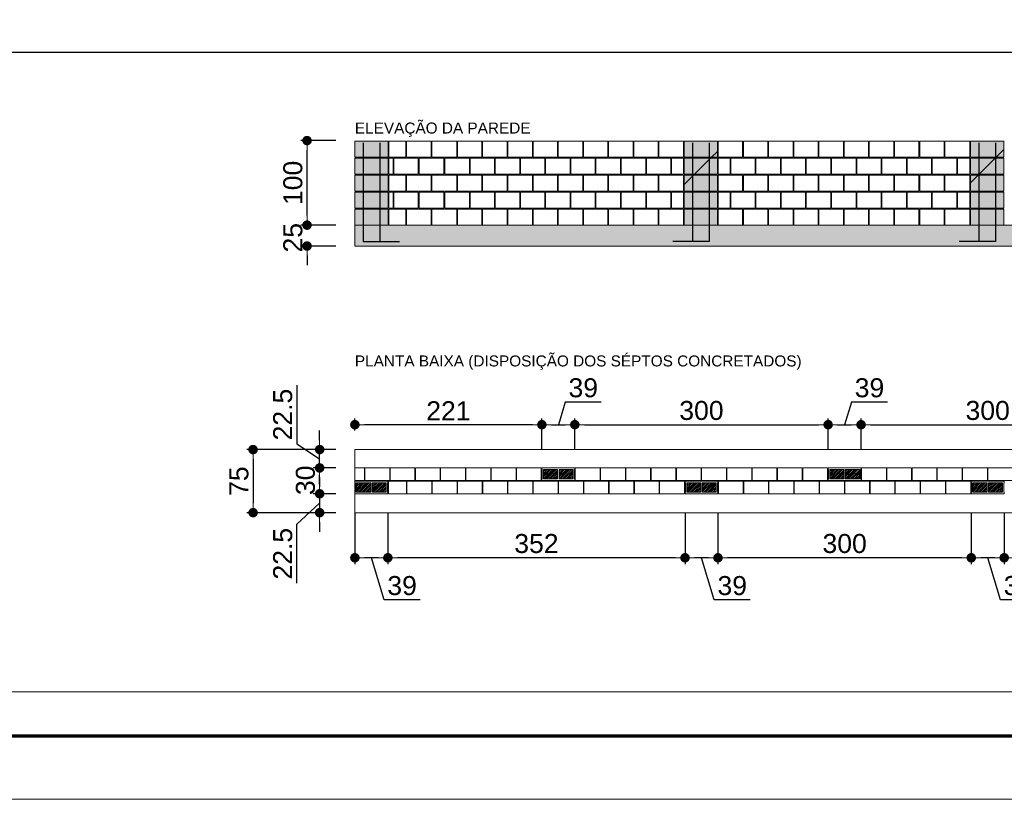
# Model space of a CAD drawing. Header units: millimetres. Extents: x 83 to 471, y -739 to 93.
# Tile 83 of 185: x 110 to 125, y -455 to -443. Entities that reach past the tile are written whole.
import ezdxf
from ezdxf.enums import TextEntityAlignment as Align

# ---------------------------------------------------------------- set-up
doc = ezdxf.new("R2010")
doc.units = ezdxf.units.MM
for name, color, linetype, lineweight in [('.', 7, 'Continuous', 5), ('__MAGNUS.Cota', 30, 'Continuous', 9), ('__MAGNUS.Margem', 7, 'Continuous', 70), ('__MAGNUS.Selo', 7, 'Continuous', 30), ('ALVEOLOS', 7, 'Continuous', 9), ('COTAS', 250, 'Continuous', 5), ('ELE_REF_NOME_PORTICO', 7, 'Continuous', 9), ('MEIA_PECA', 7, 'Continuous', 0), ('PECA_COMPLETA', 7, 'Continuous', 0), ('PECA_DE_PREENCHIMENTO', 7, 'Continuous', 0), ('PREEN_ALVEOLOS', 7, 'Continuous', 9), ('ROTULOS_VERTICAIS', 7, 'Continuous', 9), ('VIG_FACES', 186, 'Continuous', 9)]:
    doc.layers.add(name, color=color, linetype=linetype, lineweight=lineweight)
doc.styles.add('Arial', font='arial.ttf')
doc.styles.add('Arial Narrow', font='ARIALN.TTF')
doc.dimstyles.new('Copy of UM_75.000000', dxfattribs={"dimtxt": 0.3, "dimasz": 0.15, "dimexe": 0.1, "dimexo": 0.3, "dimgap": 0.07, "dimtad": 1, "dimdec": 0, "dimlfac": 75, "dimzin": 0, "dimdsep": 46, "dimtxsty": 'Arial', "dimblk": 'DOT', "dimcen": 0.09, "dimdle": 0.1, "dimclrd": 30, "dimclre": 30, "dimclrt": 7, "dimadec": 1, "dimazin": 2, "dimtfac": 1, "dimtdec": 0, "dimtofl": 0, "dimtmove": 0, "dimatfit": 3, "dimldrblk": 'DOT', "dimfxl": 1, "dimtolj": 1, "dimarcsym": 0})

# ---------------------------------------------------------------- blocks, each defined once
blk = doc.blocks.new('*U1864')
at = {"layer": '__MAGNUS.Margem', "linetype": 'Continuous'}
blk.add_line((-980.92, -2.28), (173.08, -2.28), dxfattribs=at)
at = {"layer": '__MAGNUS.Margem', "lineweight": 9}
blk.add_line((-1005.92, -12.28), (183.08, -12.28), dxfattribs=at)
at = {"layer": '__MAGNUS.Selo', "style": 'Arial Narrow', "width": 1}
for tag, height, p in [('PROPRIETÁRIO', 3.4, (17.21, 48.91)), ('EDIFICAÇÃORESIDENCIAL', 3.4, (17.21, 40.61)), ('ESTRUTURAL', 3.4, (17.8, 20.69)), ('ANTEPROJETO', 2.43, (111.69, 13.5)), ('ARQ01/01', 5.5, (139.44, 9.5)), ('INDICADA', 2.43, (111.53, 8))]:
    blk.add_attdef(tag, text='', height=height, dxfattribs=at).set_placement(p, align=Align.MIDDLE_LEFT)
at = {"layer": '__MAGNUS.Selo', "lineweight": 30, "flags": 104}
for tag, p in [('ENDEREÇODAOBRA', (17.21, 33.54)), ('ENDEREÇODAOBRA', (17.21, 27.87)), ('TÍTULO', (17.21, 10.8))]:
    blk.add_attdef(tag, text='', height=3.4, dxfattribs=at).set_placement(p, align=Align.MIDDLE_LEFT)
blk = doc.blocks.new('blocoss50')
at = {"layer": 'MEIA_PECA'}
for points in [[(-0.467, -0.268), (-0.467, -0.521), (-0.274, -0.521), (-0.274, -0.268), (-0.467, -0.268)], [(-0.467, -0.804), (-0.467, -1.057), (-0.274, -1.057), (-0.274, -0.804), (-0.467, -0.804)]]:
    blk.add_lwpolyline(points, close=True, dxfattribs=at)
at = {"layer": 'PECA_COMPLETA'}
for points in [[(-4.243, 0), (-4.243, -0.253), (-3.857, -0.253), (-3.857, 0), (-4.243, 0)], [(-3.846, 0), (-3.846, -0.253), (-3.459, -0.253), (-3.459, 0), (-3.846, 0)], [(-3.448, 0), (-3.448, -0.253), (-3.062, -0.253), (-3.062, 0), (-3.448, 0)], [(-3.051, 0), (-3.051, -0.253), (-2.664, -0.253), (-2.664, 0), (-3.051, 0)], [(-2.653, 0), (-2.653, -0.253), (-2.266, -0.253), (-2.266, 0), (-2.653, 0)], [(-2.256, 0), (-2.256, -0.253), (-1.869, -0.253), (-1.869, 0), (-2.256, 0)], [(-1.858, 0), (-1.858, -0.253), (-1.471, -0.253), (-1.471, 0), (-1.858, 0)], [(-1.461, 0), (-1.461, -0.253), (-1.074, -0.253), (-1.074, 0), (-1.461, 0)], [(-1.063, 0), (-1.063, -0.253), (-0.676, -0.253), (-0.676, 0), (-1.063, 0)], [(-0.666, 0), (-0.666, -0.253), (-0.274, -0.253), (-0.274, 0), (-0.666, 0)], [(-4.243, -0.268), (-4.243, -0.521), (-4.055, -0.521), (-4.055, -0.268)], [(-4.044, -0.268), (-4.044, -0.521), (-3.658, -0.521), (-3.658, -0.268), (-4.044, -0.268)], [(-3.647, -0.268), (-3.647, -0.521), (-3.26, -0.521), (-3.26, -0.268), (-3.647, -0.268)], [(-3.249, -0.268), (-3.249, -0.521), (-2.863, -0.521), (-2.863, -0.268), (-3.249, -0.268)], [(-2.852, -0.268), (-2.852, -0.521), (-2.465, -0.521), (-2.465, -0.268), (-2.852, -0.268)], [(-2.454, -0.268), (-2.454, -0.521), (-2.068, -0.521), (-2.068, -0.268), (-2.454, -0.268)], [(-2.057, -0.268), (-2.057, -0.521), (-1.67, -0.521), (-1.67, -0.268), (-2.057, -0.268)], [(-1.659, -0.268), (-1.659, -0.521), (-1.273, -0.521), (-1.273, -0.268), (-1.659, -0.268)], [(-1.262, -0.268), (-1.262, -0.521), (-0.875, -0.521), (-0.875, -0.268), (-1.262, -0.268)], [(-0.864, -0.268), (-0.864, -0.521), (-0.478, -0.521), (-0.478, -0.268), (-0.864, -0.268)], [(-4.243, -0.536), (-4.243, -0.789), (-3.857, -0.789), (-3.857, -0.536), (-4.243, -0.536)], [(-3.846, -0.536), (-3.846, -0.789), (-3.459, -0.789), (-3.459, -0.536), (-3.846, -0.536)], [(-3.448, -0.536), (-3.448, -0.789), (-3.062, -0.789), (-3.062, -0.536), (-3.448, -0.536)], [(-3.051, -0.536), (-3.051, -0.789), (-2.664, -0.789), (-2.664, -0.536), (-3.051, -0.536)], [(-2.653, -0.536), (-2.653, -0.789), (-2.266, -0.789), (-2.266, -0.536), (-2.653, -0.536)], [(-2.256, -0.536), (-2.256, -0.789), (-1.869, -0.789), (-1.869, -0.536), (-2.256, -0.536)], [(-1.858, -0.536), (-1.858, -0.789), (-1.471, -0.789), (-1.471, -0.536), (-1.858, -0.536)], [(-1.461, -0.536), (-1.461, -0.789), (-1.074, -0.789), (-1.074, -0.536), (-1.461, -0.536)], [(-1.063, -0.536), (-1.063, -0.789), (-0.676, -0.789), (-0.676, -0.536), (-1.063, -0.536)], [(-0.666, -0.536), (-0.666, -0.789), (-0.274, -0.789), (-0.274, -0.536), (-0.666, -0.536)], [(-4.243, -0.804), (-4.243, -1.057), (-4.055, -1.057), (-4.055, -0.804)], [(-4.044, -0.804), (-4.044, -1.057), (-3.658, -1.057), (-3.658, -0.804), (-4.044, -0.804)], [(-3.647, -0.804), (-3.647, -1.057), (-3.26, -1.057), (-3.26, -0.804), (-3.647, -0.804)], [(-3.249, -0.804), (-3.249, -1.057), (-2.863, -1.057), (-2.863, -0.804), (-3.249, -0.804)], [(-2.852, -0.804), (-2.852, -1.057), (-2.465, -1.057), (-2.465, -0.804), (-2.852, -0.804)], [(-2.454, -0.804), (-2.454, -1.057), (-2.068, -1.057), (-2.068, -0.804), (-2.454, -0.804)], [(-2.057, -0.804), (-2.057, -1.057), (-1.67, -1.057), (-1.67, -0.804), (-2.057, -0.804)], [(-1.659, -0.804), (-1.659, -1.057), (-1.273, -1.057), (-1.273, -0.804), (-1.659, -0.804)], [(-1.262, -0.804), (-1.262, -1.057), (-0.875, -1.057), (-0.875, -0.804), (-1.262, -0.804)], [(-0.864, -0.804), (-0.864, -1.057), (-0.478, -1.057), (-0.478, -0.804), (-0.864, -0.804)], [(-4.243, -1.072), (-4.243, -1.325), (-3.857, -1.325), (-3.857, -1.072), (-4.243, -1.072)], [(-3.846, -1.072), (-3.846, -1.325), (-3.459, -1.325), (-3.459, -1.072), (-3.846, -1.072)], [(-3.448, -1.072), (-3.448, -1.325), (-3.062, -1.325), (-3.062, -1.072), (-3.448, -1.072)], [(-3.051, -1.072), (-3.051, -1.325), (-2.664, -1.325), (-2.664, -1.072), (-3.051, -1.072)], [(-2.653, -1.072), (-2.653, -1.325), (-2.266, -1.325), (-2.266, -1.072), (-2.653, -1.072)], [(-2.256, -1.072), (-2.256, -1.325), (-1.869, -1.325), (-1.869, -1.072), (-2.256, -1.072)], [(-1.858, -1.072), (-1.858, -1.325), (-1.471, -1.325), (-1.471, -1.072), (-1.858, -1.072)], [(-1.461, -1.072), (-1.461, -1.325), (-1.074, -1.325), (-1.074, -1.072), (-1.461, -1.072)], [(-1.063, -1.072), (-1.063, -1.325), (-0.676, -1.325), (-0.676, -1.072), (-1.063, -1.072)], [(-0.666, -1.072), (-0.666, -1.325), (-0.274, -1.325), (-0.274, -1.072), (-0.666, -1.072)]]:
    blk.add_lwpolyline(points, close=True, dxfattribs=at)
blk = doc.blocks.new('prumada')
at = {"layer": '.'}
h = blk.add_hatch(dxfattribs=at)
h.set_pattern_fill('ANSI31', color=256)
h.paths.add_polyline_path([(-0.525, 0.789), (-0.525, 0.536), (0, 0.536), (0, 0.789), (-0.525, 0.789), (-0.525, 0.789)])
h.paths.add_polyline_path([(-0.525, 1.057), (-0.525, 0.804), (0, 0.804), (0, 1.057), (-0.525, 1.057), (-0.525, 1.057)])
h.paths.add_polyline_path([(-0.525, 0.521), (-0.525, 0.268), (0, 0.268), (0, 0.521), (-0.525, 0.521), (-0.525, 0.521)])
h.paths.add_polyline_path([(-0.525, 0.253), (-0.525, 0), (0, 0), (0, 0.253), (-0.525, 0.253), (-0.525, 0.253)])
h.paths.add_polyline_path([(-0.525, 1.325), (-0.525, 1.072), (0, 1.072), (0, 1.325), (-0.525, 1.325), (-0.525, 1.325)])
h = blk.add_hatch(color=254, dxfattribs=at)
h.dxf.hatch_style = 1
h.paths.add_polyline_path([(-0.525, 0.789), (-0.525, 0.536), (0, 0.536), (0, 0.789), (-0.525, 0.789), (-0.525, 0.789)])
h.paths.add_polyline_path([(-0.525, 1.057), (-0.525, 0.804), (0, 0.804), (0, 1.057), (-0.525, 1.057), (-0.525, 1.057)])
h.paths.add_polyline_path([(-0.525, 0.521), (-0.525, 0.268), (0, 0.268), (0, 0.521), (-0.525, 0.521), (-0.525, 0.521)])
h.paths.add_polyline_path([(-0.525, 0.253), (-0.525, 0), (0, 0), (0, 0.253), (-0.525, 0.253), (-0.525, 0.253)])
h.paths.add_polyline_path([(-0.525, 1.325), (-0.525, 1.072), (0, 1.072), (0, 1.325), (-0.525, 1.325), (-0.525, 1.325)])
for points in [[(-0.394, 1.3), (-0.394, -0.26), (-0.705, -0.26)], [(-0.131, 1.3), (-0.131, -0.26), (-0.442, -0.26)]]:
    blk.add_lwpolyline(points)
at = {"layer": 'PECA_COMPLETA'}
for points in [[(-0.525, 1.325), (-0.525, 1.072), (0, 1.072), (0, 1.325), (-0.525, 1.325)], [(-0.525, 1.057), (-0.525, 0.804), (0, 0.804), (0, 1.057), (-0.525, 1.057)], [(-0.525, 0.789), (-0.525, 0.536), (0, 0.536), (0, 0.789), (-0.525, 0.789)], [(-0.525, 0.521), (-0.525, 0.268), (0, 0.268), (0, 0.521), (-0.525, 0.521)], [(-0.525, 0.253), (-0.525, 0), (0, 0), (0, 0.253), (-0.525, 0.253)]]:
    blk.add_lwpolyline(points, close=True, dxfattribs=at)
blk = doc.blocks.new('G$C692C037D')
at = {"layer": 'PECA_COMPLETA'}
for points in [[(0.539, 0), (0.539, -0.253), (0.272, -0.253), (0.272, 0), (0.539, 0)], [(0.942, 0), (0.942, -0.253), (0.55, -0.253), (0.55, 0), (0.942, 0)], [(1.345, 0), (1.345, -0.253), (0.953, -0.253), (0.953, 0), (1.345, 0)], [(1.743, 0), (1.743, -0.253), (1.356, -0.253), (1.356, 0), (1.743, 0)], [(2.14, 0), (2.14, -0.253), (1.753, -0.253), (1.753, 0), (2.14, 0)], [(2.538, 0), (2.538, -0.253), (2.151, -0.253), (2.151, 0), (2.538, 0)], [(2.935, 0), (2.935, -0.253), (2.548, -0.253), (2.548, 0), (2.935, 0)], [(3.333, 0), (3.333, -0.253), (2.946, -0.253), (2.946, 0), (3.333, 0)], [(3.73, 0), (3.73, -0.253), (3.343, -0.253), (3.343, 0), (3.73, 0)], [(4.128, 0), (4.128, -0.253), (3.741, -0.253), (3.741, 0), (4.128, 0)], [(4.525, 0), (4.525, -0.253), (4.138, -0.253), (4.138, 0), (4.525, 0)], [(4.923, 0), (4.923, -0.253), (4.536, -0.253), (4.536, 0), (4.923, 0)], [(0.34, -0.268), (0.34, -0.521), (0.272, -0.521), (0.272, -0.268), (0.34, -0.268)], [(0.738, -0.268), (0.738, -0.521), (0.351, -0.521), (0.351, -0.268), (0.738, -0.268)], [(1.141, -0.268), (1.141, -0.521), (0.754, -0.521), (0.754, -0.268), (1.141, -0.268)], [(1.544, -0.268), (1.544, -0.521), (1.157, -0.521), (1.157, -0.268), (1.544, -0.268)], [(1.941, -0.268), (1.941, -0.521), (1.555, -0.521), (1.555, -0.268), (1.941, -0.268)], [(2.339, -0.268), (2.339, -0.521), (1.952, -0.521), (1.952, -0.268), (2.339, -0.268)], [(2.736, -0.268), (2.736, -0.521), (2.35, -0.521), (2.35, -0.268), (2.736, -0.268)], [(3.134, -0.268), (3.134, -0.521), (2.747, -0.521), (2.747, -0.268), (3.134, -0.268)], [(3.531, -0.268), (3.531, -0.521), (3.145, -0.521), (3.145, -0.268), (3.531, -0.268)], [(3.929, -0.268), (3.929, -0.521), (3.542, -0.521), (3.542, -0.268), (3.929, -0.268)], [(4.326, -0.268), (4.326, -0.521), (3.94, -0.521), (3.94, -0.268), (4.326, -0.268)], [(4.724, -0.268), (4.724, -0.521), (4.337, -0.521), (4.337, -0.268), (4.724, -0.268)], [(4.923, -0.268), (4.923, -0.521), (4.735, -0.521), (4.735, -0.268)], [(0.539, -0.536), (0.539, -0.789), (0.272, -0.789), (0.272, -0.536), (0.539, -0.536)], [(0.942, -0.536), (0.942, -0.789), (0.55, -0.789), (0.55, -0.536), (0.942, -0.536)], [(1.345, -0.536), (1.345, -0.789), (0.953, -0.789), (0.953, -0.536), (1.345, -0.536)], [(1.743, -0.536), (1.743, -0.789), (1.356, -0.789), (1.356, -0.536), (1.743, -0.536)], [(2.14, -0.536), (2.14, -0.789), (1.753, -0.789), (1.753, -0.536), (2.14, -0.536)], [(2.538, -0.536), (2.538, -0.789), (2.151, -0.789), (2.151, -0.536), (2.538, -0.536)], [(2.935, -0.536), (2.935, -0.789), (2.548, -0.789), (2.548, -0.536), (2.935, -0.536)], [(3.333, -0.536), (3.333, -0.789), (2.946, -0.789), (2.946, -0.536), (3.333, -0.536)], [(3.73, -0.536), (3.73, -0.789), (3.343, -0.789), (3.343, -0.536), (3.73, -0.536)], [(4.128, -0.536), (4.128, -0.789), (3.741, -0.789), (3.741, -0.536), (4.128, -0.536)], [(4.525, -0.536), (4.525, -0.789), (4.138, -0.789), (4.138, -0.536), (4.525, -0.536)], [(4.923, -0.536), (4.923, -0.789), (4.536, -0.789), (4.536, -0.536), (4.923, -0.536)], [(0.34, -0.804), (0.34, -1.057), (0.272, -1.057), (0.272, -0.804), (0.34, -0.804)], [(0.738, -0.804), (0.738, -1.057), (0.351, -1.057), (0.351, -0.804), (0.738, -0.804)], [(1.141, -0.804), (1.141, -1.057), (0.754, -1.057), (0.754, -0.804), (1.141, -0.804)], [(1.544, -0.804), (1.544, -1.057), (1.157, -1.057), (1.157, -0.804), (1.544, -0.804)], [(1.941, -0.804), (1.941, -1.057), (1.555, -1.057), (1.555, -0.804), (1.941, -0.804)], [(2.339, -0.804), (2.339, -1.057), (1.952, -1.057), (1.952, -0.804), (2.339, -0.804)], [(2.736, -0.804), (2.736, -1.057), (2.35, -1.057), (2.35, -0.804), (2.736, -0.804)], [(3.134, -0.804), (3.134, -1.057), (2.747, -1.057), (2.747, -0.804), (3.134, -0.804)], [(3.531, -0.804), (3.531, -1.057), (3.145, -1.057), (3.145, -0.804), (3.531, -0.804)], [(3.929, -0.804), (3.929, -1.057), (3.542, -1.057), (3.542, -0.804), (3.929, -0.804)], [(4.326, -0.804), (4.326, -1.057), (3.94, -1.057), (3.94, -0.804), (4.326, -0.804)], [(4.724, -0.804), (4.724, -1.057), (4.337, -1.057), (4.337, -0.804), (4.724, -0.804)], [(4.923, -0.804), (4.923, -1.057), (4.735, -1.057), (4.735, -0.804)], [(0.539, -1.072), (0.539, -1.325), (0.272, -1.325), (0.272, -1.072), (0.539, -1.072)], [(0.942, -1.072), (0.942, -1.325), (0.55, -1.325), (0.55, -1.072), (0.942, -1.072)], [(1.345, -1.072), (1.345, -1.325), (0.953, -1.325), (0.953, -1.072), (1.345, -1.072)], [(1.743, -1.072), (1.743, -1.325), (1.356, -1.325), (1.356, -1.072), (1.743, -1.072)], [(2.14, -1.072), (2.14, -1.325), (1.753, -1.325), (1.753, -1.072), (2.14, -1.072)], [(2.538, -1.072), (2.538, -1.325), (2.151, -1.325), (2.151, -1.072), (2.538, -1.072)], [(2.935, -1.072), (2.935, -1.325), (2.548, -1.325), (2.548, -1.072), (2.935, -1.072)], [(3.333, -1.072), (3.333, -1.325), (2.946, -1.325), (2.946, -1.072), (3.333, -1.072)], [(3.73, -1.072), (3.73, -1.325), (3.343, -1.325), (3.343, -1.072), (3.73, -1.072)], [(4.128, -1.072), (4.128, -1.325), (3.741, -1.325), (3.741, -1.072), (4.128, -1.072)], [(4.525, -1.072), (4.525, -1.325), (4.138, -1.325), (4.138, -1.072), (4.525, -1.072)], [(4.923, -1.072), (4.923, -1.325), (4.536, -1.325), (4.536, -1.072), (4.923, -1.072)]]:
    blk.add_lwpolyline(points, close=True, dxfattribs=at)
blk = doc.blocks.new('bloco 8 furos')
at = {"layer": 'PECA_COMPLETA'}
blk.add_lwpolyline([(0, 0.1), (0.392, 0.1), (0.392, -0.1), (0, -0.1)], close=True, dxfattribs=at)
blk = doc.blocks.new('*U4241')
blk.add_blockref('bloco 8 furos', (-0.196, 0))
blk = doc.blocks.new('*U4240')
at = {"color": 0, "linetype": 'ByBlock', "lineweight": -2, "transparency": 16777216}
for p in [(-3.589, 0), (-3.19, 0), (-2.792, 0), (-2.393, 0), (-1.994, 0), (-1.595, 0), (-1.196, 0), (-0.798, 0), (-0.399, 0), (0, 0)]:
    blk.add_blockref('*U4241', p, dxfattribs=at)
blk = doc.blocks.new('ghghghhfghfgh')
at = {"layer": 'ROTULOS_VERTICAIS'}
h = blk.add_hatch(color=256, dxfattribs=at)
edge = h.paths.add_edge_path(flags=0)
edge.add_arc((-0.438, -0.1), 0.0133, 0, 360)
h = blk.add_hatch(color=256, dxfattribs=at)
edge = h.paths.add_edge_path(flags=0)
edge.add_arc((-0.326, -0.1), 0.0133, 0, 360)
h = blk.add_hatch(color=256, dxfattribs=at)
edge = h.paths.add_edge_path(flags=0)
edge.add_arc((-0.194, -0.1), 0.0133, 0, 360)
h = blk.add_hatch(color=256, dxfattribs=at)
edge = h.paths.add_edge_path(flags=0)
edge.add_arc((-0.082, -0.1), 0.0133, 0, 360)
at = {"layer": 'ALVEOLOS'}
for p, q in [((-0.52, 0), (0, 0)), ((0, -0.2), (-0.52, -0.2))]:
    blk.add_line(p, q, dxfattribs=at)
for points in [[(-0.52, 0), (-0.52, -0.027), (-0.513, -0.027), (-0.513, -0.173)], [(0, 0), (0, -0.027), (-0.007, -0.027), (-0.007, -0.173)], [(-0.52, -0.2), (-0.52, -0.173), (-0.513, -0.173)], [(0, -0.2), (0, -0.173), (-0.007, -0.173)]]:
    blk.add_lwpolyline(points, dxfattribs=at)
for points in [[(-0.493, -0.173), (-0.271, -0.173), (-0.271, -0.027), (-0.493, -0.027)], [(-0.249, -0.173), (-0.027, -0.173), (-0.027, -0.027), (-0.249, -0.027)]]:
    blk.add_lwpolyline(points, close=True, dxfattribs=at)
at = {"layer": 'PREEN_ALVEOLOS'}
for p, q in [((-0.493, -0.142), (-0.378, -0.027)), ((-0.493, -0.086), (-0.434, -0.027)), ((-0.493, -0.029), (-0.491, -0.027)), ((-0.493, -0.057), (-0.463, -0.027)), ((-0.493, -0.114), (-0.406, -0.027)), ((-0.493, -0.171), (-0.349, -0.027)), ((-0.468, -0.173), (-0.321, -0.027)), ((-0.44, -0.173), (-0.293, -0.027)), ((-0.411, -0.173), (-0.271, -0.033)), ((-0.383, -0.173), (-0.271, -0.061)), ((-0.355, -0.173), (-0.271, -0.089)), ((-0.326, -0.173), (-0.271, -0.118)), ((-0.298, -0.173), (-0.271, -0.146)), ((-0.249, -0.142), (-0.134, -0.027)), ((-0.249, -0.086), (-0.19, -0.027)), ((-0.249, -0.029), (-0.247, -0.027)), ((-0.249, -0.057), (-0.219, -0.027)), ((-0.249, -0.114), (-0.162, -0.027)), ((-0.249, -0.171), (-0.105, -0.027)), ((-0.224, -0.173), (-0.077, -0.027)), ((-0.196, -0.173), (-0.049, -0.027)), ((-0.167, -0.173), (-0.027, -0.033)), ((-0.139, -0.173), (-0.027, -0.061)), ((-0.111, -0.173), (-0.027, -0.089)), ((-0.082, -0.173), (-0.027, -0.118)), ((-0.054, -0.173), (-0.027, -0.146))]:
    blk.add_line(p, q, dxfattribs=at)
at = {"layer": 'ROTULOS_VERTICAIS'}
for centre in [(-0.438, -0.1), (-0.326, -0.1), (-0.194, -0.1), (-0.082, -0.1)]:
    blk.add_circle(centre, 0.0133, dxfattribs=at)
blk = doc.blocks.new('*U4243')
blk.add_blockref('bloco 8 furos', (-0.196, 0))
blk = doc.blocks.new('*U4242')
at = {"color": 0, "linetype": 'ByBlock', "lineweight": -2, "transparency": 16777216}
for p in [(-3.589, 0), (-3.19, 0), (-2.792, 0), (-2.393, 0), (-1.994, 0), (-1.595, 0), (-1.196, 0), (-0.798, 0), (-0.399, 0), (0, 0)]:
    blk.add_blockref('*U4243', p, dxfattribs=at)
blk = doc.blocks.new('_DOT')
at = {"layer": '__MAGNUS.Cota', "linetype": 'ByBlock'}
blk.add_line((-0.5, 0), (-1, 0), dxfattribs=at)
at = {"layer": '__MAGNUS.Cota', "linetype": 'ByBlock', "const_width": 0.5}
blk.add_lwpolyline([(-0.25, 0, 1), (0.25, 0, 1)], format="xyb", close=True, dxfattribs=at)
blk = doc.blocks.new('*D4297')
at = {"layer": 'COTAS', "color": 30, "lineweight": -2}
for p, q in [((125.112, -450.876), (125.112, -451.686)), ((129.109, -450.876), (129.109, -451.686)), ((128.959, -451.586), (125.262, -451.586))]:
    blk.add_line(p, q, dxfattribs=at)
at = {"layer": 'Defpoints', "color": 0}
for p in [(125.112, -450.576), (129.109, -450.576), (125.112, -451.586)]:
    blk.add_point(p, dxfattribs=at)
at = {"layer": 'COTAS', "color": 30, "linetype": 'ByBlock', "lineweight": -2, "xscale": 0.15, "yscale": 0.15, "zscale": 0.15, "rotation": 180}
blk.add_blockref('_DOT', (125.112, -451.586), dxfattribs=at)
at = {"layer": 'COTAS', "color": 30, "linetype": 'ByBlock', "lineweight": -2, "xscale": 0.15, "yscale": 0.15, "zscale": 0.15}
blk.add_blockref('_DOT', (129.109, -451.586), dxfattribs=at)
at = {"layer": 'COTAS', "color": 7, "insert": (127.111, -451.363), "char_height": 0.3, "attachment_point": 5, "style": 'Arial'}
blk.add_mtext('\\A1;300', dxfattribs=at)
blk = doc.blocks.new('*D4298')
at = {"layer": 'COTAS', "color": 30, "lineweight": -2}
for p, q in [((124.592, -450.876), (124.592, -451.686)), ((125.112, -450.876), (125.112, -451.686)), ((124.962, -451.586), (124.742, -451.586)), ((125.052, -452.251), (124.852, -451.586)), ((125.622, -452.251), (125.052, -452.251))]:
    blk.add_line(p, q, dxfattribs=at)
at = {"layer": 'Defpoints', "color": 0}
for p in [(124.592, -450.576), (125.112, -450.576), (124.592, -451.586)]:
    blk.add_point(p, dxfattribs=at)
at = {"layer": 'COTAS', "color": 30, "linetype": 'ByBlock', "lineweight": -2, "xscale": 0.15, "yscale": 0.15, "zscale": 0.15, "rotation": 180}
blk.add_blockref('_DOT', (124.592, -451.586), dxfattribs=at)
at = {"layer": 'COTAS', "color": 30, "linetype": 'ByBlock', "lineweight": -2, "xscale": 0.15, "yscale": 0.15, "zscale": 0.15}
blk.add_blockref('_DOT', (125.112, -451.586), dxfattribs=at)
at = {"layer": 'COTAS', "color": 7, "insert": (125.337, -452.027), "char_height": 0.3, "attachment_point": 5, "style": 'Arial'}
blk.add_mtext('\\A1;39', dxfattribs=at)
blk = doc.blocks.new('*D4299')
at = {"layer": 'COTAS', "color": 30, "lineweight": -2}
for p, q in [((120.595, -450.876), (120.595, -451.686)), ((124.592, -450.876), (124.592, -451.686)), ((124.442, -451.586), (120.745, -451.586))]:
    blk.add_line(p, q, dxfattribs=at)
at = {"layer": 'Defpoints', "color": 0}
for p in [(120.595, -450.576), (124.592, -450.576), (120.595, -451.586)]:
    blk.add_point(p, dxfattribs=at)
at = {"layer": 'COTAS', "color": 30, "linetype": 'ByBlock', "lineweight": -2, "xscale": 0.15, "yscale": 0.15, "zscale": 0.15, "rotation": 180}
blk.add_blockref('_DOT', (120.595, -451.586), dxfattribs=at)
at = {"layer": 'COTAS', "color": 30, "linetype": 'ByBlock', "lineweight": -2, "xscale": 0.15, "yscale": 0.15, "zscale": 0.15}
blk.add_blockref('_DOT', (124.592, -451.586), dxfattribs=at)
at = {"layer": 'COTAS', "color": 7, "insert": (122.594, -451.363), "char_height": 0.3, "attachment_point": 5, "style": 'Arial'}
blk.add_mtext('\\A1;300', dxfattribs=at)
blk = doc.blocks.new('*D4300')
at = {"layer": 'COTAS', "color": 30, "lineweight": -2}
for p, q in [((120.075, -450.876), (120.075, -451.686)), ((120.595, -450.876), (120.595, -451.686)), ((120.445, -451.586), (120.225, -451.586)), ((120.535, -452.251), (120.335, -451.586)), ((121.105, -452.251), (120.535, -452.251))]:
    blk.add_line(p, q, dxfattribs=at)
at = {"layer": 'Defpoints', "color": 0}
for p in [(120.075, -450.576), (120.595, -450.576), (120.075, -451.586)]:
    blk.add_point(p, dxfattribs=at)
at = {"layer": 'COTAS', "color": 30, "linetype": 'ByBlock', "lineweight": -2, "xscale": 0.15, "yscale": 0.15, "zscale": 0.15, "rotation": 180}
blk.add_blockref('_DOT', (120.075, -451.586), dxfattribs=at)
at = {"layer": 'COTAS', "color": 30, "linetype": 'ByBlock', "lineweight": -2, "xscale": 0.15, "yscale": 0.15, "zscale": 0.15}
blk.add_blockref('_DOT', (120.595, -451.586), dxfattribs=at)
at = {"layer": 'COTAS', "color": 7, "insert": (120.82, -452.027), "char_height": 0.3, "attachment_point": 5, "style": 'Arial'}
blk.add_mtext('\\A1;39', dxfattribs=at)
blk = doc.blocks.new('*D4301')
at = {"layer": 'COTAS', "color": 30, "lineweight": -2}
for p, q in [((115.385, -450.876), (115.385, -451.686)), ((120.075, -450.876), (120.075, -451.686)), ((119.925, -451.586), (115.535, -451.586))]:
    blk.add_line(p, q, dxfattribs=at)
at = {"layer": 'Defpoints', "color": 0}
for p in [(115.385, -450.576), (120.075, -450.576), (115.385, -451.586)]:
    blk.add_point(p, dxfattribs=at)
at = {"layer": 'COTAS', "color": 30, "linetype": 'ByBlock', "lineweight": -2, "xscale": 0.15, "yscale": 0.15, "zscale": 0.15, "rotation": 180}
blk.add_blockref('_DOT', (115.385, -451.586), dxfattribs=at)
at = {"layer": 'COTAS', "color": 30, "linetype": 'ByBlock', "lineweight": -2, "xscale": 0.15, "yscale": 0.15, "zscale": 0.15}
blk.add_blockref('_DOT', (120.075, -451.586), dxfattribs=at)
at = {"layer": 'COTAS', "color": 7, "insert": (117.73, -451.363), "char_height": 0.3, "attachment_point": 5, "style": 'Arial'}
blk.add_mtext('\\A1;352', dxfattribs=at)
blk = doc.blocks.new('*D4302')
at = {"layer": 'COTAS', "color": 30, "lineweight": -2}
for p, q in [((114.865, -450.876), (114.865, -451.686)), ((115.385, -450.876), (115.385, -451.686)), ((115.235, -451.586), (115.015, -451.586)), ((115.325, -452.251), (115.125, -451.586)), ((115.895, -452.251), (115.325, -452.251))]:
    blk.add_line(p, q, dxfattribs=at)
at = {"layer": 'Defpoints', "color": 0}
for p in [(114.865, -450.576), (115.385, -450.576), (114.865, -451.586)]:
    blk.add_point(p, dxfattribs=at)
at = {"layer": 'COTAS', "color": 30, "linetype": 'ByBlock', "lineweight": -2, "xscale": 0.15, "yscale": 0.15, "zscale": 0.15, "rotation": 180}
blk.add_blockref('_DOT', (114.865, -451.586), dxfattribs=at)
at = {"layer": 'COTAS', "color": 30, "linetype": 'ByBlock', "lineweight": -2, "xscale": 0.15, "yscale": 0.15, "zscale": 0.15}
blk.add_blockref('_DOT', (115.385, -451.586), dxfattribs=at)
at = {"layer": 'COTAS', "color": 7, "insert": (115.61, -452.027), "char_height": 0.3, "attachment_point": 5, "style": 'Arial'}
blk.add_mtext('\\A1;39', dxfattribs=at)
blk = doc.blocks.new('*D4305')
at = {"layer": 'COTAS', "color": 30, "lineweight": -2}
for p, q in [((118.183, -449.127), (118.076, -449.485)), ((118.754, -449.127), (118.183, -449.127)), ((117.816, -449.868), (117.816, -449.385)), ((117.966, -449.485), (118.186, -449.485)), ((118.336, -449.868), (118.336, -449.385))]:
    blk.add_line(p, q, dxfattribs=at)
at = {"layer": 'Defpoints', "color": 0}
for p in [(118.336, -449.485), (117.816, -450.168), (118.336, -450.168)]:
    blk.add_point(p, dxfattribs=at)
at = {"layer": 'COTAS', "color": 30, "linetype": 'ByBlock', "lineweight": -2, "xscale": 0.15, "yscale": 0.15, "zscale": 0.15, "rotation": 180}
blk.add_blockref('_DOT', (117.816, -449.485), dxfattribs=at)
at = {"layer": 'COTAS', "color": 30, "linetype": 'ByBlock', "lineweight": -2, "xscale": 0.15, "yscale": 0.15, "zscale": 0.15}
blk.add_blockref('_DOT', (118.336, -449.485), dxfattribs=at)
at = {"layer": 'COTAS', "color": 7, "insert": (118.469, -448.904), "char_height": 0.3, "attachment_point": 5, "style": 'Arial'}
blk.add_mtext('\\A1;39', dxfattribs=at)
blk = doc.blocks.new('*D4306')
at = {"layer": 'COTAS', "color": 30, "lineweight": -2}
for p, q in [((118.336, -449.868), (118.336, -449.385)), ((118.486, -449.485), (122.183, -449.485)), ((122.333, -449.868), (122.333, -449.385))]:
    blk.add_line(p, q, dxfattribs=at)
at = {"layer": 'Defpoints', "color": 0}
for p in [(122.333, -449.485), (118.336, -450.168), (122.333, -450.168)]:
    blk.add_point(p, dxfattribs=at)
at = {"layer": 'COTAS', "color": 30, "linetype": 'ByBlock', "lineweight": -2, "xscale": 0.15, "yscale": 0.15, "zscale": 0.15, "rotation": 180}
blk.add_blockref('_DOT', (118.336, -449.485), dxfattribs=at)
at = {"layer": 'COTAS', "color": 30, "linetype": 'ByBlock', "lineweight": -2, "xscale": 0.15, "yscale": 0.15, "zscale": 0.15}
blk.add_blockref('_DOT', (122.333, -449.485), dxfattribs=at)
at = {"layer": 'COTAS', "color": 7, "insert": (120.334, -449.262), "char_height": 0.3, "attachment_point": 5, "style": 'Arial'}
blk.add_mtext('\\A1;300', dxfattribs=at)
blk = doc.blocks.new('*D4307')
at = {"layer": 'COTAS', "color": 30, "lineweight": -2}
for p, q in [((122.7, -449.127), (122.593, -449.485)), ((123.271, -449.127), (122.7, -449.127)), ((122.333, -449.868), (122.333, -449.385)), ((122.483, -449.485), (122.703, -449.485)), ((122.853, -449.868), (122.853, -449.385))]:
    blk.add_line(p, q, dxfattribs=at)
at = {"layer": 'Defpoints', "color": 0}
for p in [(122.853, -449.485), (122.333, -450.168), (122.853, -450.168)]:
    blk.add_point(p, dxfattribs=at)
at = {"layer": 'COTAS', "color": 30, "linetype": 'ByBlock', "lineweight": -2, "xscale": 0.15, "yscale": 0.15, "zscale": 0.15, "rotation": 180}
blk.add_blockref('_DOT', (122.333, -449.485), dxfattribs=at)
at = {"layer": 'COTAS', "color": 30, "linetype": 'ByBlock', "lineweight": -2, "xscale": 0.15, "yscale": 0.15, "zscale": 0.15}
blk.add_blockref('_DOT', (122.853, -449.485), dxfattribs=at)
at = {"layer": 'COTAS', "color": 7, "insert": (122.986, -448.904), "char_height": 0.3, "attachment_point": 5, "style": 'Arial'}
blk.add_mtext('\\A1;39', dxfattribs=at)
blk = doc.blocks.new('*D4308')
at = {"layer": 'COTAS', "color": 30, "lineweight": -2}
for p, q in [((122.853, -449.868), (122.853, -449.385)), ((123.003, -449.485), (126.7, -449.485)), ((126.85, -449.868), (126.85, -449.385))]:
    blk.add_line(p, q, dxfattribs=at)
at = {"layer": 'Defpoints', "color": 0}
for p in [(126.85, -449.485), (122.853, -450.168), (126.85, -450.168)]:
    blk.add_point(p, dxfattribs=at)
at = {"layer": 'COTAS', "color": 30, "linetype": 'ByBlock', "lineweight": -2, "xscale": 0.15, "yscale": 0.15, "zscale": 0.15, "rotation": 180}
blk.add_blockref('_DOT', (122.853, -449.485), dxfattribs=at)
at = {"layer": 'COTAS', "color": 30, "linetype": 'ByBlock', "lineweight": -2, "xscale": 0.15, "yscale": 0.15, "zscale": 0.15}
blk.add_blockref('_DOT', (126.85, -449.485), dxfattribs=at)
at = {"layer": 'COTAS', "color": 7, "insert": (124.851, -449.262), "char_height": 0.3, "attachment_point": 5, "style": 'Arial'}
blk.add_mtext('\\A1;300', dxfattribs=at)
blk = doc.blocks.new('*U4271')
blk.add_blockref('bloco 8 furos', (-0.196, 0))
blk = doc.blocks.new('*U4270')
at = {"color": 0, "linetype": 'ByBlock', "lineweight": -2, "transparency": 16777216}
for p in [(-3.589, 0), (-3.19, 0), (-2.792, 0), (-2.393, 0), (-1.994, 0), (-1.595, 0), (-1.196, 0), (-0.798, 0), (-0.399, 0), (0, 0)]:
    blk.add_blockref('*U4271', p, dxfattribs=at)
blk = doc.blocks.new('*D4340')
at = {"layer": 'COTAS', "color": 30, "lineweight": -2}
for p, q in [((114.865, -449.578), (114.865, -449.385)), ((117.666, -449.485), (115.015, -449.485)), ((117.816, -449.868), (117.816, -449.385))]:
    blk.add_line(p, q, dxfattribs=at)
at = {"layer": 'Defpoints', "color": 0}
for p in [(114.865, -449.485), (114.865, -449.878), (117.816, -450.168)]:
    blk.add_point(p, dxfattribs=at)
at = {"layer": 'COTAS', "color": 30, "linetype": 'ByBlock', "lineweight": -2, "xscale": 0.15, "yscale": 0.15, "zscale": 0.15, "rotation": 180}
blk.add_blockref('_DOT', (114.865, -449.485), dxfattribs=at)
at = {"layer": 'COTAS', "color": 30, "linetype": 'ByBlock', "lineweight": -2, "xscale": 0.15, "yscale": 0.15, "zscale": 0.15}
blk.add_blockref('_DOT', (117.816, -449.485), dxfattribs=at)
at = {"layer": 'COTAS', "color": 7, "insert": (116.341, -449.265), "char_height": 0.3, "attachment_point": 5, "style": 'Arial'}
blk.add_mtext('\\A1;221', dxfattribs=at)
blk = doc.blocks.new('*D4345')
at = {"layer": 'COTAS', "color": 30, "lineweight": -2}
for p, q in [((114.309, -450.018), (114.309, -449.868)), ((114.565, -450.168), (114.209, -450.168)), ((114.565, -450.576), (114.209, -450.576)), ((114.309, -450.726), (114.309, -450.876))]:
    blk.add_line(p, q, dxfattribs=at)
at = {"layer": 'Defpoints', "color": 0}
for p in [(114.865, -450.168), (114.309, -450.576), (114.865, -450.576)]:
    blk.add_point(p, dxfattribs=at)
at = {"layer": 'COTAS', "color": 30, "linetype": 'ByBlock', "lineweight": -2, "xscale": 0.15, "yscale": 0.15, "zscale": 0.15}
for p, rotation in [((114.309, -450.168), 270), ((114.309, -450.576), 90)]:
    blk.add_blockref('_DOT', p, dxfattribs=dict(at, rotation=rotation))
at = {"layer": 'COTAS', "color": 7, "insert": (114.085, -450.363), "char_height": 0.3, "attachment_point": 5, "rotation": 90, "style": 'Arial'}
blk.add_mtext('\\A1;\\A1;30', dxfattribs=at)
blk = doc.blocks.new('*D4346')
at = {"layer": 'COTAS', "color": 30, "lineweight": -2}
for p, q in [((114.565, -449.878), (113.158, -449.878)), ((113.258, -450.028), (113.258, -450.724)), ((114.565, -450.874), (113.158, -450.874))]:
    blk.add_line(p, q, dxfattribs=at)
at = {"layer": 'Defpoints', "color": 0}
for p in [(114.865, -449.878), (113.258, -450.874), (114.865, -450.874)]:
    blk.add_point(p, dxfattribs=at)
at = {"layer": 'COTAS', "color": 30, "linetype": 'ByBlock', "lineweight": -2, "xscale": 0.15, "yscale": 0.15, "zscale": 0.15}
for p, rotation in [((113.258, -449.878), 90), ((113.258, -450.874), 270)]:
    blk.add_blockref('_DOT', p, dxfattribs=dict(at, rotation=rotation))
at = {"layer": 'COTAS', "color": 7, "insert": (113.036, -450.376), "char_height": 0.3, "attachment_point": 5, "rotation": 90, "style": 'Arial'}
blk.add_mtext('\\A1;75', dxfattribs=at)
blk = doc.blocks.new('*D4347')
at = {"layer": 'COTAS', "color": 30, "lineweight": -2}
for p, q in [((113.95, -448.862), (113.95, -449.789)), ((114.309, -449.728), (114.309, -449.578)), ((113.95, -449.789), (114.309, -450.023)), ((114.565, -449.878), (114.209, -449.878)), ((114.309, -450.168), (114.309, -449.878)), ((114.565, -450.168), (114.209, -450.168)), ((114.309, -450.318), (114.309, -450.468))]:
    blk.add_line(p, q, dxfattribs=at)
at = {"layer": 'Defpoints', "color": 0}
for p in [(114.309, -449.878), (114.865, -449.878), (114.865, -450.168)]:
    blk.add_point(p, dxfattribs=at)
at = {"layer": 'COTAS', "color": 30, "linetype": 'ByBlock', "lineweight": -2, "xscale": 0.15, "yscale": 0.15, "zscale": 0.15}
for p, rotation in [((114.309, -449.878), 270), ((114.309, -450.168), 90)]:
    blk.add_blockref('_DOT', p, dxfattribs=dict(at, rotation=rotation))
at = {"layer": 'COTAS', "color": 7, "insert": (113.727, -449.325), "char_height": 0.3, "attachment_point": 5, "rotation": 90, "style": 'Arial'}
blk.add_mtext('\\A1;\\A1;22.5', dxfattribs=at)
blk = doc.blocks.new('*D4348')
at = {"layer": 'COTAS', "color": 30, "lineweight": -2}
for p, q in [((114.309, -450.426), (114.309, -450.276)), ((114.565, -450.576), (114.209, -450.576)), ((114.309, -450.576), (114.309, -450.874)), ((113.95, -451.058), (114.309, -450.725)), ((114.565, -450.874), (114.209, -450.874)), ((113.95, -451.985), (113.95, -451.058)), ((114.309, -451.024), (114.309, -451.174))]:
    blk.add_line(p, q, dxfattribs=at)
at = {"layer": 'Defpoints', "color": 0}
for p in [(114.865, -450.576), (114.309, -450.874), (114.865, -450.874)]:
    blk.add_point(p, dxfattribs=at)
at = {"layer": 'COTAS', "color": 30, "linetype": 'ByBlock', "lineweight": -2, "xscale": 0.15, "yscale": 0.15, "zscale": 0.15}
for p, rotation in [((114.309, -450.576), 270), ((114.309, -450.874), 90)]:
    blk.add_blockref('_DOT', p, dxfattribs=dict(at, rotation=rotation))
at = {"layer": 'COTAS', "color": 7, "insert": (113.727, -451.522), "char_height": 0.3, "attachment_point": 5, "rotation": 90, "style": 'Arial'}
blk.add_mtext('\\A1;\\A1;22.5', dxfattribs=at)
blk = doc.blocks.new('*D4351')
at = {"layer": 'COTAS', "color": 30, "lineweight": -2}
for p, q in [((114.11, -446.184), (114.11, -446.034)), ((114.565, -446.334), (114.01, -446.334)), ((114.565, -446.664), (114.01, -446.664)), ((114.11, -446.814), (114.11, -446.964))]:
    blk.add_line(p, q, dxfattribs=at)
at = {"layer": 'Defpoints', "color": 0}
for p in [(114.11, -446.334), (114.865, -446.334), (114.865, -446.664)]:
    blk.add_point(p, dxfattribs=at)
at = {"layer": 'COTAS', "color": 30, "linetype": 'ByBlock', "lineweight": -2, "xscale": 0.15, "yscale": 0.15, "zscale": 0.15}
for p, rotation in [((114.11, -446.334), 270), ((114.11, -446.664), 90)]:
    blk.add_blockref('_DOT', p, dxfattribs=dict(at, rotation=rotation))
at = {"layer": 'COTAS', "color": 7, "insert": (113.887, -446.533), "char_height": 0.3, "attachment_point": 5, "rotation": 90, "style": 'Arial'}
blk.add_mtext('\\A1;25', dxfattribs=at)
blk = doc.blocks.new('*D4352')
at = {"layer": 'COTAS', "color": 30, "lineweight": -2}
for p, q in [((114.565, -444.999), (114.01, -444.999)), ((114.11, -446.184), (114.11, -445.149)), ((114.565, -446.334), (114.01, -446.334))]:
    blk.add_line(p, q, dxfattribs=at)
at = {"layer": 'Defpoints', "color": 0}
for p in [(114.11, -444.999), (114.865, -444.999), (114.865, -446.334)]:
    blk.add_point(p, dxfattribs=at)
at = {"layer": 'COTAS', "color": 30, "linetype": 'ByBlock', "lineweight": -2, "xscale": 0.15, "yscale": 0.15, "zscale": 0.15}
for p, rotation in [((114.11, -444.999), 90), ((114.11, -446.334), 270)]:
    blk.add_blockref('_DOT', p, dxfattribs=dict(at, rotation=rotation))
at = {"layer": 'COTAS', "color": 7, "insert": (113.887, -445.667), "char_height": 0.3, "attachment_point": 5, "rotation": 90, "style": 'Arial'}
blk.add_mtext('\\A1;100', dxfattribs=at)

msp = doc.modelspace()

# ---------------------------------------------------------------- hatches: boundary and pattern name
at = {"layer": '.', "lineweight": 0}
h = msp.add_hatch(dxfattribs=at)
h.set_pattern_fill('AR-CONC', color=256, scale=0.0015)
h.set_pattern_definition([(50, (22.54854, -189.71768), (0.273277, -0.02390863), [0.028575, -0.314325]), (355, (22.54854, -189.71768), (-0.05286513, 0.28658527), [0.02286, -0.25146088]), (100.45144, (22.57132, -189.71967), (0.22041187, 0.26267663), [0.02428501, -0.26713537]), (46.1842, (22.54854, -189.64148), (0.40661856, -0.0630635), [0.0428625, -0.4714875]), (96.63556, (22.58243, -189.64673), (0.3561062, 0.3711392), [0.03642753, -0.4007034]), (351.18415, (22.54854, -189.64148), (0.3561062, 0.3711392), [0.03428995, -0.3771896]), (21, (22.58664, -189.66053), (0.22742159, -0.1533978), [0.028575, -0.314325]), (326, (22.58664, -189.66053), (0.09270304, 0.27628195), [0.02286, -0.25146]), (71.45144, (22.6056, -189.6733), (0.32012463, 0.12288415), [0.02428501, -0.2671349]), (37.5, (22.54854, -189.71768), (0.004632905, 0.126832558), [0, -0.248412, 0, -0.25527, 0, -0.2524125]), (7.5, (22.54854, -189.71768), (0.100229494, 0.15027086), [0, -0.145542, 0, -0.242697, 0, -0.0962025]), (327.5, (22.46358, -189.71768), (0.203385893, -0.008593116), [0, -0.09525, 0, -0.29718, 0, -0.394335]), (317.5, (22.42548, -189.71768), (0.22219377, 0.03813974), [0, -0.123825, 0, -0.197358, 0, -0.280035])])
h.paths.add_polyline_path([(114.86513, -446.33437), (180.00913, -446.33437), (180.00913, -446.66437), (114.86513, -446.66437), (114.86513, -446.33437)])

# ---------------------------------------------------------------- linework, layer by layer
for p, q in [((194.51797, -443.60669), (96.62457, -443.60669)), ((116.25113, -450.37586), (114.86513, -450.37586))]:
    msp.add_line(p, q)
at = {"layer": 'PECA_COMPLETA'}
for points in [[(194.51797, -453.70506), (96.62457, -453.70506), (96.62457, -372.36488), (194.51797, -372.36488)], [(114.86513, -450.16755), (115.0156, -450.16755), (115.0156, -450.36755), (114.86513, -450.36755)], [(115.39344, -450.37586), (115.67956, -450.37586), (115.67956, -450.57586), (115.39344, -450.57586)]]:
    msp.add_lwpolyline(points, close=True, dxfattribs=at)
at = {"layer": 'PECA_DE_PREENCHIMENTO'}
msp.add_lwpolyline([(114.86513, -446.33437), (180.00913, -446.33437), (180.00913, -446.66437), (114.86513, -446.66437)], close=True, dxfattribs=at)
at = {"layer": 'VIG_FACES'}
for p, q in [((114.86513, -449.87752), (180.00913, -449.87752)), ((114.86513, -449.87752), (114.86513, -450.87419)), ((114.86513, -450.87419), (180.00913, -450.87419))]:
    msp.add_line(p, q, dxfattribs=at)

# ---------------------------------------------------------------- block references
at = {"xscale": -1}
msp.add_blockref('prumada', (114.86513, -446.33437), dxfattribs=at)
for name, p in [('G$C692C037D', (115.12786, -445.00903)), ('prumada', (120.58702, -446.33437)), ('blocoss50', (124.84129, -445.00903)), ('prumada', (125.10402, -446.33437)), ('bloco 8 furos', (115.02192, -450.26755)), ('bloco 8 furos', (115.42072, -450.26755)), ('bloco 8 furos', (115.81953, -450.26755)), ('bloco 8 furos', (116.21833, -450.26755)), ('bloco 8 furos', (116.61713, -450.26755)), ('bloco 8 furos', (117.01594, -450.26755)), ('bloco 8 furos', (117.41474, -450.26755)), ('ghghghhfghfgh', (118.33595, -450.16755)), ('*U4242', (122.12798, -450.26755)), ('ghghghhfghfgh', (122.85295, -450.16755)), ('*U4240', (126.64498, -450.26755)), ('ghghghhfghfgh', (115.38513, -450.37586)), ('bloco 8 furos', (115.68588, -450.47586)), ('bloco 8 furos', (116.08469, -450.47586)), ('bloco 8 furos', (116.48349, -450.47586)), ('bloco 8 furos', (116.88229, -450.47586)), ('bloco 8 furos', (117.2811, -450.47586)), ('bloco 8 furos', (117.6799, -450.47586)), ('bloco 8 furos', (118.0787, -450.47586)), ('bloco 8 furos', (118.47751, -450.47586)), ('bloco 8 furos', (118.87631, -450.47586)), ('bloco 8 furos', (119.27511, -450.47586)), ('bloco 8 furos', (119.67392, -450.47586)), ('ghghghhfghfgh', (120.59513, -450.37586)), ('*U4270', (124.38716, -450.47586)), ('ghghghhfghfgh', (125.11213, -450.37586))]:
    msp.add_blockref(name, p)
at = {"layer": '__MAGNUS.Selo', "color": 7, "true_color": 0xffffff, "xscale": 0.0999999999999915, "yscale": 0.0999999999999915, "zscale": 0.0999999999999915}
msp.add_blockref('*U1864', (194.62889, -454.17188), dxfattribs=at)

# ---------------------------------------------------------------- texts
at = {"layer": 'ELE_REF_NOME_PORTICO', "style": 'Arial'}
for s, p in [('ELEVAÇÃO DA PAREDE', (114.86513, -444.88773)), ('PLANTA BAIXA (DISPOSIÇÃO DOS SÉPTOS CONCRETADOS)', (114.86513, -448.56509))]:
    msp.add_text(s, height=0.1733333, dxfattribs=at).set_placement(p)

# ---------------------------------------------------------------- dimensions: what is measured, and where the dimension line sits
at = {"layer": 'COTAS'}
dim = msp.add_linear_dim(base=(114.11002, -444.99903), p1=(114.86513, -446.33437), p2=(114.86513, -444.99903), angle=90, dimstyle='Copy of UM_75.000000', override={"dimtmove": 1}, dxfattribs=at)
dim.commit()
dim.dimension.update_dxf_attribs({"geometry": '*D4352', "text_midpoint": (113.88685, -445.6667)})
dim = msp.add_linear_dim(base=(114.11002, -446.33437), p1=(114.86513, -446.66437), p2=(114.86513, -446.33437), angle=90, dimstyle='Copy of UM_75.000000', dxfattribs=at)
dim.commit()
dim.dimension.update_dxf_attribs({"geometry": '*D4351', "text_midpoint": (114.11002, -446.53338), "dimtype": 160})
for base, p1, p2, picture, middle in [((118.33595, -449.48519), (117.81595, -450.16755), (118.33595, -450.16755), '*D4305', (118.25343, -448.90365)), ((122.85295, -449.48519), (122.33295, -450.16755), (122.85295, -450.16755), '*D4307', (122.77043, -448.90365)), ((114.86513, -449.48519), (117.81595, -450.16755), (114.86513, -449.87752), '*D4340', (116.34054, -449.26458)), ((122.33295, -449.48519), (118.33595, -450.16755), (122.33295, -450.16755), '*D4306', (120.33445, -449.26192)), ((126.84995, -449.48519), (122.85295, -450.16755), (126.84995, -450.16755), '*D4308', (124.85145, -449.26192)), ((114.86513, -451.58593), (115.38513, -450.57586), (114.86513, -450.57586), '*D4302', (115.39457, -452.02748)), ((115.38513, -451.58593), (120.07513, -450.57586), (115.38513, -450.57586), '*D4301', (117.73013, -451.36266)), ((120.07513, -451.58593), (120.59513, -450.57586), (120.07513, -450.57586), '*D4300', (120.60457, -452.02748)), ((120.59513, -451.58593), (124.59213, -450.57586), (120.59513, -450.57586), '*D4299', (122.59363, -451.36266)), ((124.59213, -451.58593), (125.11213, -450.57586), (124.59213, -450.57586), '*D4298', (125.12157, -452.02748)), ((125.11213, -451.58593), (129.10913, -450.57586), (125.11213, -450.57586), '*D4297', (127.11063, -451.36266))]:
    dim = msp.add_linear_dim(base=base, p1=p1, p2=p2, dimstyle='Copy of UM_75.000000', override={"dimtmove": 1}, dxfattribs=at)
    dim.commit()
    dim.dimension.update_dxf_attribs({"geometry": picture, "text_midpoint": middle})
for base, p1, p2, text, override, picture, middle in [((114.30851, -449.87752), (114.86513, -450.16755), (114.86513, -449.87752), '\\A1;22.5', {"dimtxsty": 'Arial', "dimtmove": 1}, '*D4347', (113.95034, -449.71868)), ((114.30851, -450.57586), (114.86513, -450.16755), (114.86513, -450.57586), '\\A1;30', {"dimtxsty": 'Arial'}, '*D4345', (114.30851, -450.36327)), ((114.30851, -450.87419), (114.86513, -450.57586), (114.86513, -450.87419), '\\A1;22.5', {"dimtxsty": 'Arial', "dimtmove": 1}, '*D4348', (113.95034, -451.12835))]:
    dim = msp.add_linear_dim(base=base, p1=p1, p2=p2, angle=90, text=text, dimstyle='Copy of UM_75.000000', override=override, dxfattribs=at)
    dim.commit()
    dim.dimension.update_dxf_attribs({"geometry": picture, "text_midpoint": middle, "dimtype": 160})
dim = msp.add_linear_dim(base=(113.25848, -450.87419), p1=(114.86513, -449.87752), p2=(114.86513, -450.87419), angle=90, dimstyle='Copy of UM_75.000000', dxfattribs=at)
dim.commit()
dim.dimension.update_dxf_attribs({"geometry": '*D4346', "text_midpoint": (113.03592, -450.37586)})

doc.saveas('drawing.dxf')
